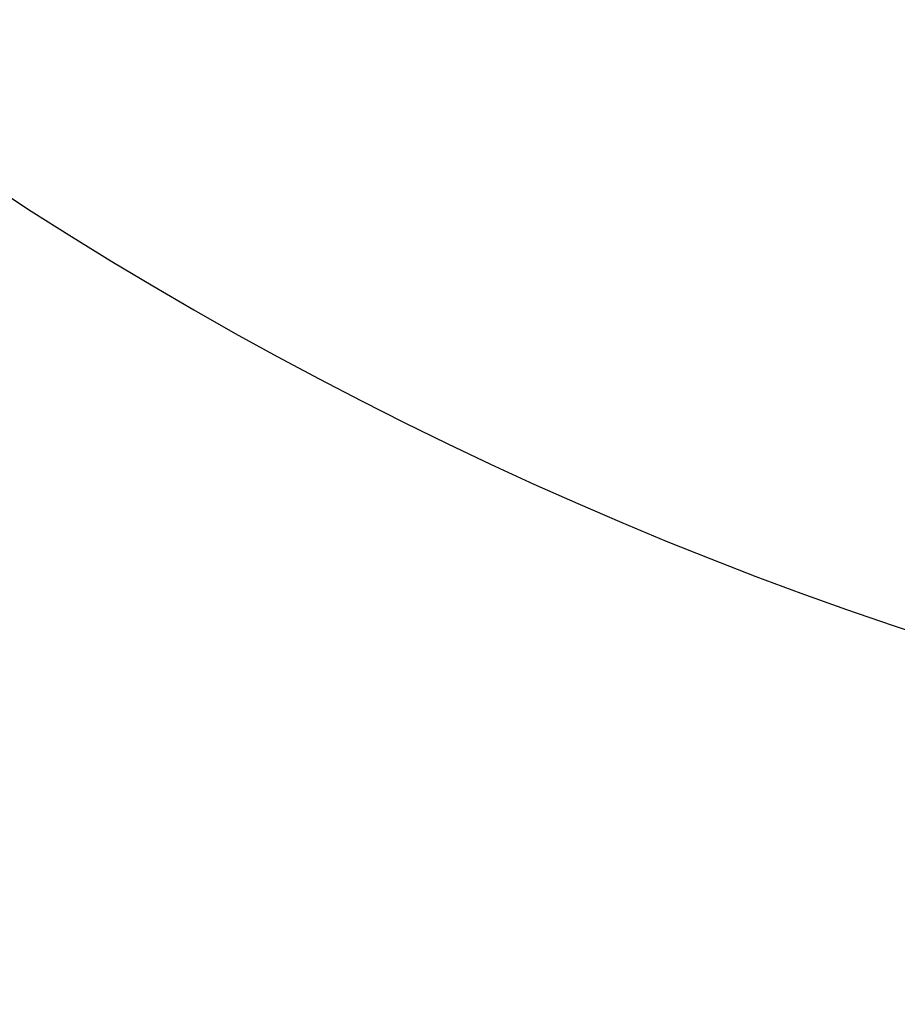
# Model space of a CAD drawing. Header units: millimetres. Extents: x -714384 to 30604203, y -92609 to 65084.
# Tile 161 of 256: x -92992 to -92964, y -4683 to -4652. Entities that reach past the tile are written whole.
import ezdxf
from ezdxf import colors
from ezdxf.entities.mleader import LeaderData, LeaderLine
from ezdxf.math import Vec2, Vec3

# ---------------------------------------------------------------- set-up
doc = ezdxf.new("R2010")
doc.units = ezdxf.units.MM
doc.layers.get('0').update_dxf_attribs({"lineweight": 0})
doc.layers.add('ОВиК', color=7, linetype='Continuous')
doc.layers.add('ЭОМ', color=7, linetype='Continuous')
doc.styles.add('_ТЕКСТОВЫЙ', font='arial.ttf', dxfattribs={"width": 0.8})

# ---------------------------------------------------------------- blocks, each defined once
blk = doc.blocks.new('A$C04A026A4')
at = {"layer": 'ЭОМ', "color": 114, "linetype": 'Continuous', "lineweight": 30, "true_color": 0x139b48}
blk.add_arc((-125, 0), 125, 0, 180, dxfattribs=at)
blk = doc.blocks.new('*U1026')
at = {"layer": 'ОВиК', "lineweight": 15}
blk.add_blockref('A$C04A026A4', (-49.096, 0), dxfattribs=at)
blk = doc.blocks.new('_Dot')
at = {"color": 0, "linetype": 'ByBlock', "lineweight": -2}
blk.add_line((-0.5, 0), (-1, 0), dxfattribs=at)
at = {"color": 0, "linetype": 'ByBlock', "const_width": 0.5}
blk.add_lwpolyline([(-0.25, 0, 1), (0.25, 0, 1)], format="xyb", close=True, dxfattribs=at)

msp = doc.modelspace()

# ---------------------------------------------------------------- block references
at = {"layer": 'ОВиК', "lineweight": 15, "rotation": 89.99999999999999}
msp.add_blockref('*U1026', (-92924.268, -4378.671), dxfattribs=at)

# ---------------------------------------------------------------- leaders
at = {"layer": 'ОВиК', "lineweight": 18}
ml = msp.add_multileader_mtext('Standard', dxfattribs=at)
ml.set_content('Конвектор №8\\P2000 Вт', color=256, style='_ТЕКСТОВЫЙ')
ml.set_leader_properties(lineweight=0)
ml.set_arrow_properties(name='DOT')
ml.build(insert=Vec2(0, 0))
ml.multileader.update_dxf_attribs({"text_left_attachment_type": 6, "text_right_attachment_type": 6, "dogleg_length": 0.36, "arrow_head_size": 50, "scale": 100})
ctx = ml.context
ctx.base_point, ctx.scale, ctx.char_height, ctx.arrow_head_size, ctx.landing_gap_size, ctx.plane_origin = Vec3(-92374.442, -4521.821), 100, 120, 50, 100, Vec3(-89176.681, -484.694)
ctx.left_attachment, ctx.right_attachment, ctx.attachment_type = 6, 6, 2
notes = []
notes.append((ctx, [(1, (1, 1, 0), (-92757.645, -4521.821), (1, 0), 383.202, [(0, [(-92966.495, -4521.821)], 0, [])])]))
ctx.mtext.insert, ctx.mtext.width, ctx.mtext.defined_height, ctx.mtext.flow_direction = Vec3(-92274.442, -4377.821), 1091.05048, 462.917, 5
for ctx, leaders in notes:
    for number, flags, end, landing, length, lines in leaders:
        leader = LeaderData()
        leader.index, (leader.has_last_leader_line, leader.has_dogleg_vector, leader.attachment_direction) = number, flags
        leader.last_leader_point, leader.dogleg_vector, leader.dogleg_length = Vec3(end), Vec3(landing), length
        for number, points, colour, breaks in lines:
            line = LeaderLine()
            line.index, line.vertices, line.color, line.breaks = number, Vec3.list(points), colors.encode_raw_color(colour), breaks
            leader.lines.append(line)
        ctx.leaders.append(leader)

doc.saveas('drawing.dxf')
